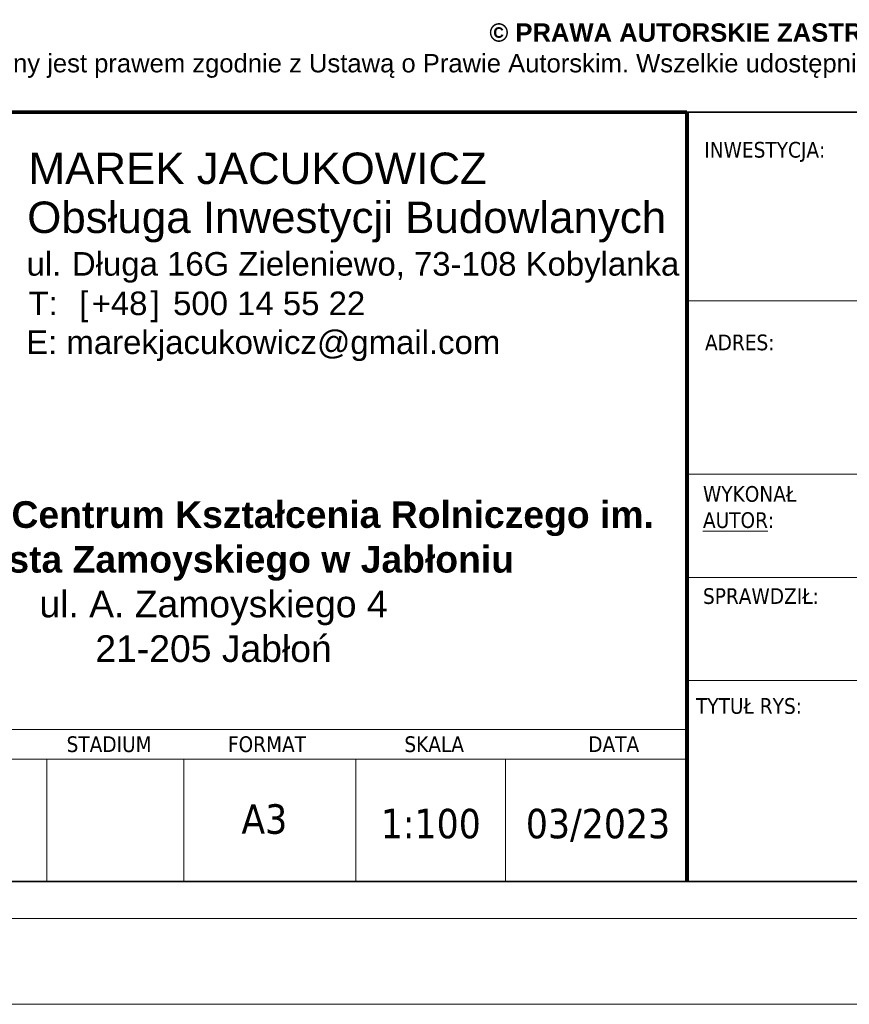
# Model space of a CAD drawing. Header units: metres. Extents: x 8472212 to 8494180, y 5728195 to 5779639.
# Tile 20 of 106: x 8477167 to 8477651, y 5732631 to 5733205. Entities that reach past the tile are written whole.
import ezdxf

# ---------------------------------------------------------------- set-up
doc = ezdxf.new("R2010")
doc.units = ezdxf.units.M
doc.header["$MEASUREMENT"] = 0
doc.layers.add('0A_MJ_tabelka', color=252, linetype='CONTINUOUS', lineweight=5)
doc.layers.add('0A_NIEwidoczne', color=222, linetype='CONTINUOUS', lineweight=0)
doc.styles.add('arial', font='arial.ttf')

msp = doc.modelspace()

# ---------------------------------------------------------------- linework, layer by layer
at = {"layer": '0A_MJ_tabelka', "color": 7, "lineweight": 35}
for p, q in [((8478509.73, 5733150.94), (8476999.35, 5733150.94)), ((8476999.35, 5732702.56), (8478509.73, 5732702.56))]:
    msp.add_line(p, q, dxfattribs=at)
at = {"layer": '0A_MJ_tabelka', "color": 7, "linetype": 'Continuous'}
for p, q in [((8477556.21, 5733040.98), (8478509.73, 5733040.98)), ((8477556.21, 5732940.01), (8478509.73, 5732940.01)), ((8477556.21, 5732879.87), (8478509.73, 5732879.87)), ((8477556.21, 5732819.72), (8478509.73, 5732819.72)), ((8476999.35, 5732791.23), (8477556.21, 5732791.23)), ((8476999.35, 5732773.89), (8477556.21, 5732773.89)), ((8477183.08, 5732773.89), (8477183.08, 5732702.56)), ((8477263.02, 5732773.89), (8477263.02, 5732702.56)), ((8477363.21, 5732773.89), (8477363.21, 5732702.56)), ((8477450.43, 5732773.89), (8477450.43, 5732702.56))]:
    msp.add_line(p, q, dxfattribs=at)
at = {"layer": '0A_MJ_tabelka', "color": 7}
msp.add_line((8478528.01, 5732681.08), (8475658.01, 5732681.08), dxfattribs=at)
at = {"layer": '0A_MJ_tabelka', "color": 7, "lineweight": 35}
for points in [[(8477556.21, 5733150.94, 2.29, 2.29, 0), (8476999.35, 5733150.94, 2.29, 2.29, 0), (8476999.35, 5732987.25, 0, 0, 0), (8477556.21, 5732987.25, 2.29, 2.29, 0)], [(8477556.21, 5733150.94, 2.29, 2.29, 0), (8477556.21, 5732702.56, 0, 0, 0)]]:
    msp.add_lwpolyline(points, format="xyseb", dxfattribs=at)
at = {"layer": '0A_MJ_tabelka', "color": 7, "lineweight": 35, "const_width": 2.29}
msp.add_lwpolyline([(8477556.21, 5733083.96), (8477556.21, 5733083.96)], dxfattribs=at)
at = {"layer": '0A_NIEwidoczne', "lineweight": 0}
msp.add_line((8478578.01, 5732631.08), (8475608.01, 5732631.08), dxfattribs=at)

# ---------------------------------------------------------------- texts
at = {"layer": '0A_MJ_tabelka', "color": 7, "style": 'arial'}
for s, height, p in [('MAREK JACUKOWICZ', 18.3076, (8477172.47, 5733109.06)), ('Obsługa Inwestycji Budowlanych', 18.3076, (8477171.69, 5733080.52)), ('ul. ', 13.731, (8477171.29, 5733055.67)), ('Długa 16G Zieleniewo, 73-108 Kobylanka', 13.7307, (8477197.76, 5733055.67)), ('[', 13.73, (8477201.98, 5733032.66)), (']', 13.73, (8477243.57, 5733032.66)), ('T:', 13.731, (8477172.47, 5733032.66)), ('+48', 13.731, (8477209.21, 5733032.66)), ('500 14 55 22', 13.7307, (8477256.7, 5733032.66)), ('E: marekjacukowicz@gmail.com', 13.7307, (8477171.08, 5733009.99))]:
    msp.add_text(s, height=height, dxfattribs=at).set_placement(p)
at = {"layer": '0A_MJ_tabelka', "color": 7, "attachment_point": 2, "line_spacing_factor": 1.004016, "style": 'arial'}
for s, insert, char_height, width in [('{\\fArial|b1|i0|c238|p34;© PRAWA AUTORSKIE ZASTRZEŻONE | © All rights reserved. This drawing is copyright\\P}Projekt ten chroniony jest prawem zgodnie z Ustawą o Prawie Autorskim. Wszelkie udostępnianie, kopiowanie, zmiany lub wykorzystywanie idei zawartych w projekciebez zgody autora jest zabronione i podlega karze.', (8477753.79, 5733202.66), 10.67947, 1459.9589), ('{\\fArial|b1|i0|c238|p34;Zespół Szkół Centrum Kształcenia Rolniczego im. Augusta Zamoyskiego w Jabłoniu\\P}ul. A. Zamoyskiego 4\\P21-205 Jabłoń', (8477280.28, 5732924.24), 15.56096, 515.0573), ('{\\fTahoma|b0|i0|c238|p34;A3}', (8477309.9, 5732747.63), 17.1634, 51.4726), ('{\\fTahoma|b0|i0|c238|p34;1:100}', (8477406.9, 5732744.99), 17.1634, 51.4726)]:
    msp.add_mtext(s, dxfattribs=dict(at, insert=insert, char_height=char_height, width=width))
at = {"layer": '0A_MJ_tabelka', "color": 7, "char_height": 9.1538, "attachment_point": 1, "style": 'arial'}
for s, insert, width in [('\\pt219.52;{\\fTahoma|b0|i0|c238|p34;INWESTYCJA:}', (8477566.3, 5733133.59), 110.723), ('\\pt219.52;{\\fTahoma|b0|i0|c238|p34;ADRES:}', (8477566.73, 5733021.34), 110.723), ('\\pt3315.5;{\\fTahoma|b0|i0|c238|p34;WYKONAŁ \\P\\LAUTOR\\l:}', (8477565.54, 5732933.06), 162.6659), ('\\pt464.858;{\\fTahoma|b0|i0|c238|p34;SPRAWDZIŁ:}', (8477565.54, 5732873.54), 162.6659), ('\\pt131.712;{\\fTahoma|b0|i0|c238|p34;TYTUŁ RYS:}', (8477561.46, 5732809.52), 110.723)]:
    msp.add_mtext(s, dxfattribs=dict(at, insert=insert, width=width))
for s, insert in [('\\pt10.9758;{\\fTahoma|b0|i0|c238|p34;STADIUM}', (8477194.63, 5732787.24)), ('\\pt10.9758;{\\fTahoma|b0|i0|c238|p34;FORMAT}', (8477288.67, 5732787.24)), ('\\pt10.9758;{\\fTahoma|b0|i0|c238|p34;SKALA}', (8477391.53, 5732787.24)), ('\\pt10.9758;{\\fTahoma|b0|i0|c238|p34;DATA}', (8477498.69, 5732787.24))]:
    msp.add_mtext(s, dxfattribs=dict(at, insert=insert))
at = {"layer": '0A_MJ_tabelka', "color": 7, "insert": (8477504.36, 5732744.99), "char_height": 17.1634, "attachment_point": 2, "line_spacing_factor": 1.004016, "style": 'arial'}
msp.add_mtext('{\\fTahoma|b0|i0|c238|p34;03/2023}', dxfattribs=at)

doc.saveas('drawing.dxf')
